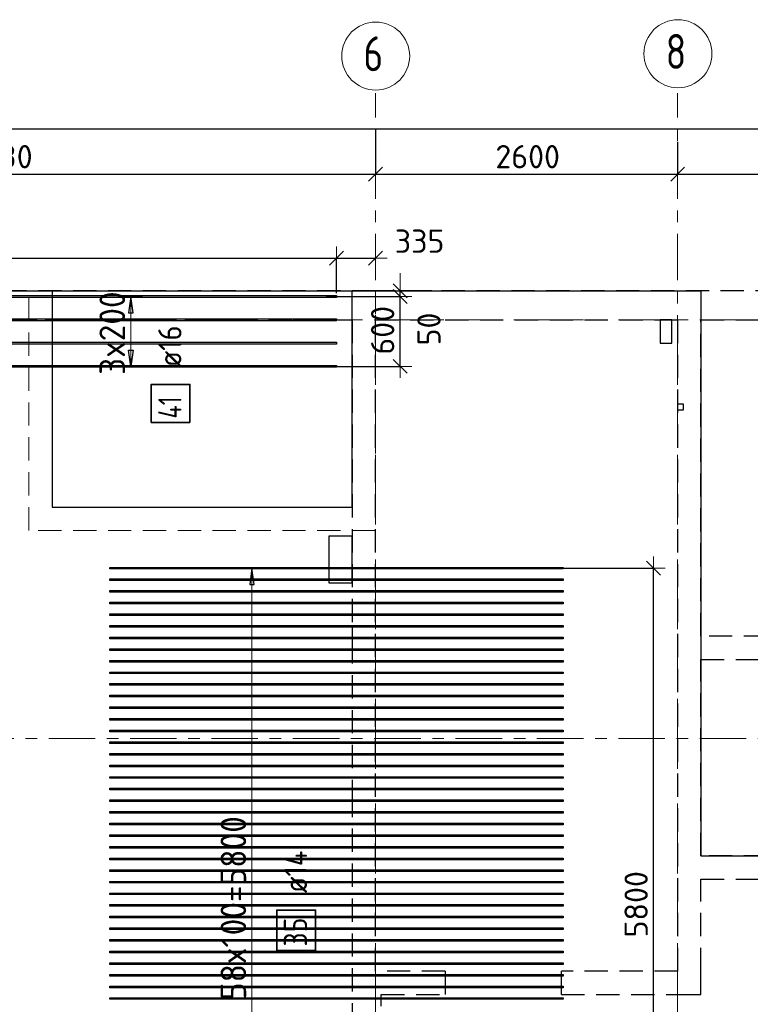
# Model space of a CAD drawing. Header units: metres. Extents: x -38 to 100, y -15 to 19.
# Tile 17 of 63: x 16.02 to 22.31, y 10.51 to 18.98. Entities that reach past the tile are written whole.
import ezdxf

# ---------------------------------------------------------------- set-up
doc = ezdxf.new("R2010")
doc.units = ezdxf.units.M
doc.header["$PDMODE"] = 65
for name, pattern in [('______11', [0.5, 0.4, -0.05, 0, -0.05]), ('______2', [0.27, 0.2, -0.07]), ('______5', [1.1, 0.8, -0.1, 0.1, -0.1])]:
    doc.linetypes.add(name, pattern=pattern)
for name, color, linetype, lineweight in [('XR$2$Осевая линия (1)', 7, '______5', 13), ('XR$2$Размерная линия (1)', 7, 'Continuous', 13), ('XR$3$Перекрытие (1)', 7, 'Continuous', 35), ('XR$3$Перекрытие (2)', 7, 'Continuous', 35), ('XR$3$Размерная линия (1)', 7, 'Continuous', 13), ('XR$5$Стена (1)', 7, 'Continuous', 35)]:
    doc.layers.add(name, color=color, linetype=linetype, lineweight=lineweight)
doc.layers.add('XR$3$Арм.стержн.Доп. Арм верхн.зоны Х', color=7, linetype='Continuous', lineweight=35, true_color=0x8c8cff)
doc.styles.add('ISOCPEUR', font='txt')
doc.dimstyles.new('DIMSTYLE_3', dxfattribs={"dimtxt": 0.2, "dimasz": 0.2, "dimexe": 0, "dimexo": 0, "dimgap": 0.1, "dimtad": 2, "dimdec": 0, "dimlfac": 1000, "dimrnd": 5, "dimzin": 12, "dimdsep": 46, "dimtxsty": 'ISOCPEUR', "dimblk1": 'ALL_ML_STRICH', "dimblk2": 'ALL_ML_STRICH', "dimsah": 1, "dimcen": 0, "dimclrd": 7, "dimclre": 256, "dimclrt": 7, "dimadec": 0, "dimazin": 0, "dimtfac": 1, "dimtdec": 0, "dimtix": 1, "dimtmove": 2, "dimatfit": 3, "dimfxl": 0, "dimtzin": 0, "dimlwd": 0, "dimlwe": -3, "dimarcsym": 0})
doc.dimstyles.new('DIMSTYLE_6', dxfattribs={"dimtxt": 0.2, "dimasz": 0.2, "dimexe": 0, "dimexo": 0, "dimgap": 0.1, "dimtad": 2, "dimdec": 0, "dimlfac": 1000, "dimrnd": 5, "dimzin": 12, "dimdsep": 46, "dimtxsty": 'ISOCPEUR', "dimblk1": 'ALL_ML_STRICH', "dimblk2": 'ALL_ML_STRICH', "dimsah": 1, "dimcen": 0, "dimclrd": 7, "dimclre": 256, "dimclrt": 7, "dimadec": 0, "dimazin": 0, "dimtfac": 1, "dimtdec": 0, "dimtix": 1, "dimtmove": 2, "dimatfit": 3, "dimfxl": 0, "dimtvp": 1.2, "dimtzin": 0, "dimlwd": 0, "dimlwe": -3, "dimarcsym": 0})
doc.dimstyles.new('DIMSTYLE_7', dxfattribs={"dimtxt": 0.2, "dimasz": 0.2, "dimexe": 0, "dimexo": 0, "dimgap": 0.1, "dimtad": 0, "dimdec": 0, "dimlfac": 1000, "dimrnd": 5, "dimzin": 12, "dimdsep": 46, "dimtxsty": 'ISOCPEUR', "dimblk1": 'ALL_ML_STRICH', "dimblk2": 'ALL_ML_STRICH', "dimsah": 1, "dimcen": 0, "dimclrd": 7, "dimclre": 256, "dimclrt": 7, "dimadec": 0, "dimazin": 0, "dimtfac": 1, "dimtdec": 0, "dimtix": 1, "dimtmove": 2, "dimatfit": 3, "dimfxl": 0, "dimtvp": 1.2, "dimtzin": 0, "dimlwd": 0, "dimlwe": -3, "dimarcsym": 0})

# ---------------------------------------------------------------- blocks, each defined once
blk = doc.blocks.new('ALL_ML_STRICH')
at = {"color": 0, "linetype": 'ByBlock', "lineweight": -2}
for p, q in [((0, -0.5), (0, 0.5)), ((-1, 0), (0.5, 0)), ((-0.3, -0.3), (0.3, 0.3))]:
    blk.add_line(p, q, dxfattribs=at)
blk = doc.blocks.new('*D19')
at = {"layer": 'DEFPOINTS', "color": 7, "linetype": 'Continuous', "lineweight": 13, "transparency": 33554687}
for p in [(0.5, 18.0429), (0.5, 17.9468), (61.6, 17.1197)]:
    blk.add_point(p, dxfattribs=at)
at = {"layer": 'XR$2$Размерная линия (1)', "color": 9, "linetype": 'Continuous', "lineweight": -2, "true_color": 0xc7c7c7, "transparency": 33554687}
for p, q in [((0.5, 17.9668), (0.5, 18.0429)), ((61.6, 17.1397), (61.6, 18.0429))]:
    blk.add_line(p, q, dxfattribs=at)
at = {"layer": 'XR$2$Размерная линия (1)', "color": 7, "linetype": 'Continuous', "lineweight": -2, "transparency": 33554687}
blk.add_line((0.5, 18.0429), (61.6, 18.0429), dxfattribs=at)
at = {"layer": 'XR$2$Размерная линия (1)', "color": 7, "linetype": 'Continuous', "lineweight": 13, "transparency": 33554687, "xscale": 0.2, "yscale": 0.2, "zscale": 0.2, "rotation": 180}
blk.add_blockref('ALL_ML_STRICH', (0.5, 18.0429), dxfattribs=at)
at = {"layer": 'XR$2$Размерная линия (1)', "color": 7, "linetype": 'Continuous', "lineweight": 13, "transparency": 33554687, "xscale": 0.2, "yscale": 0.2, "zscale": 0.2}
blk.add_blockref('ALL_ML_STRICH', (61.6, 18.0429), dxfattribs=at)
at = {"layer": 'XR$2$Размерная линия (1)', "color": 7, "linetype": 'Continuous', "lineweight": 13, "transparency": 33554687, "insert": (31.1, 18.1929), "char_height": 0.2, "width": 1, "attachment_point": 5, "style": 'ISOCPEUR'}
blk.add_mtext('\\A1;{61100}', dxfattribs=at)
blk = doc.blocks.new('*D23')
at = {"layer": 'DEFPOINTS', "color": 7, "linetype": 'Continuous', "lineweight": 13, "transparency": 33554687}
for p in [(19.08, 18.0574), (12.6, 17.6528), (12.6, 17.6312)]:
    blk.add_point(p, dxfattribs=at)
at = {"layer": 'XR$2$Размерная линия (1)', "color": 9, "linetype": 'Continuous', "lineweight": -2, "true_color": 0xc7c7c7, "transparency": 33554687}
for p, q in [((19.08, 18.0374), (19.08, 17.6528)), ((12.6, 17.6512), (12.6, 17.6528))]:
    blk.add_line(p, q, dxfattribs=at)
at = {"layer": 'XR$2$Размерная линия (1)', "color": 7, "linetype": 'Continuous', "lineweight": -2, "transparency": 33554687}
blk.add_line((12.6, 17.6528), (19.08, 17.6528), dxfattribs=at)
at = {"layer": 'XR$2$Размерная линия (1)', "color": 7, "linetype": 'Continuous', "lineweight": 13, "transparency": 33554687, "xscale": 0.2, "yscale": 0.2, "zscale": 0.2, "rotation": 180}
blk.add_blockref('ALL_ML_STRICH', (12.6, 17.6528), dxfattribs=at)
at = {"layer": 'XR$2$Размерная линия (1)', "color": 7, "linetype": 'Continuous', "lineweight": 13, "transparency": 33554687, "xscale": 0.2, "yscale": 0.2, "zscale": 0.2}
blk.add_blockref('ALL_ML_STRICH', (19.08, 17.6528), dxfattribs=at)
at = {"layer": 'XR$2$Размерная линия (1)', "color": 7, "linetype": 'Continuous', "lineweight": 13, "transparency": 33554687, "insert": (15.84, 17.8028), "char_height": 0.2, "width": 0.8, "attachment_point": 5, "style": 'ISOCPEUR'}
blk.add_mtext('\\A1;{6480}', dxfattribs=at)
blk = doc.blocks.new('*D24')
at = {"layer": 'DEFPOINTS', "color": 7, "linetype": 'Continuous', "lineweight": 13, "transparency": 33554687}
for p in [(19.08, 18.0574), (21.68, 17.949), (19.08, 17.6528)]:
    blk.add_point(p, dxfattribs=at)
at = {"layer": 'XR$2$Размерная линия (1)', "color": 9, "linetype": 'Continuous', "lineweight": -2, "true_color": 0xc7c7c7, "transparency": 33554687}
for p, q in [((19.08, 18.0374), (19.08, 17.6528)), ((21.68, 17.929), (21.68, 17.6528))]:
    blk.add_line(p, q, dxfattribs=at)
at = {"layer": 'XR$2$Размерная линия (1)', "color": 7, "linetype": 'Continuous', "lineweight": -2, "transparency": 33554687}
blk.add_line((19.08, 17.6528), (21.68, 17.6528), dxfattribs=at)
at = {"layer": 'XR$2$Размерная линия (1)', "color": 7, "linetype": 'Continuous', "lineweight": 13, "transparency": 33554687, "xscale": 0.2, "yscale": 0.2, "zscale": 0.2, "rotation": 180}
blk.add_blockref('ALL_ML_STRICH', (19.08, 17.6528), dxfattribs=at)
at = {"layer": 'XR$2$Размерная линия (1)', "color": 7, "linetype": 'Continuous', "lineweight": 13, "transparency": 33554687, "xscale": 0.2, "yscale": 0.2, "zscale": 0.2}
blk.add_blockref('ALL_ML_STRICH', (21.68, 17.6528), dxfattribs=at)
at = {"layer": 'XR$2$Размерная линия (1)', "color": 7, "linetype": 'Continuous', "lineweight": 13, "transparency": 33554687, "insert": (20.39, 17.8028), "char_height": 0.2, "width": 0.8, "attachment_point": 5, "style": 'ISOCPEUR'}
blk.add_mtext('\\A1;{2600}', dxfattribs=at)
blk = doc.blocks.new('*D25')
at = {"layer": 'DEFPOINTS', "color": 7, "linetype": 'Continuous', "lineweight": 13, "transparency": 33554687}
for p in [(21.68, 17.949), (26.03, 17.949), (21.68, 17.6528)]:
    blk.add_point(p, dxfattribs=at)
at = {"layer": 'XR$2$Размерная линия (1)', "color": 9, "linetype": 'Continuous', "lineweight": -2, "true_color": 0xc7c7c7, "transparency": 33554687}
for p, q in [((21.68, 17.929), (21.68, 17.6528)), ((26.03, 17.929), (26.03, 17.6528))]:
    blk.add_line(p, q, dxfattribs=at)
at = {"layer": 'XR$2$Размерная линия (1)', "color": 7, "linetype": 'Continuous', "lineweight": -2, "transparency": 33554687}
blk.add_line((21.68, 17.6528), (26.03, 17.6528), dxfattribs=at)
at = {"layer": 'XR$2$Размерная линия (1)', "color": 7, "linetype": 'Continuous', "lineweight": 13, "transparency": 33554687, "xscale": 0.2, "yscale": 0.2, "zscale": 0.2, "rotation": 180}
blk.add_blockref('ALL_ML_STRICH', (21.68, 17.6528), dxfattribs=at)
at = {"layer": 'XR$2$Размерная линия (1)', "color": 7, "linetype": 'Continuous', "lineweight": 13, "transparency": 33554687, "xscale": 0.2, "yscale": 0.2, "zscale": 0.2}
blk.add_blockref('ALL_ML_STRICH', (26.03, 17.6528), dxfattribs=at)
at = {"layer": 'XR$2$Размерная линия (1)', "color": 7, "linetype": 'Continuous', "lineweight": 13, "transparency": 33554687, "insert": (23.855, 17.8028), "char_height": 0.2, "width": 0.8, "attachment_point": 5, "style": 'ISOCPEUR'}
blk.add_mtext('\\A1;{4350}', dxfattribs=at)
blk = doc.blocks.new('*D87')
at = {"layer": 'DEFPOINTS', "color": 7, "linetype": 'Continuous', "lineweight": 13, "transparency": 33554687}
for p in [(11.7949, 16.9295), (11.7949, 16.608), (18.7449, 16.608)]:
    blk.add_point(p, dxfattribs=at)
at = {"layer": 'XR$3$Размерная линия (1)', "color": 9, "linetype": 'Continuous', "lineweight": -2, "true_color": 0xc7c7c7, "transparency": 33554687}
for p, q in [((11.7949, 16.628), (11.7949, 16.9295)), ((18.7449, 16.628), (18.7449, 16.9295))]:
    blk.add_line(p, q, dxfattribs=at)
at = {"layer": 'XR$3$Размерная линия (1)', "color": 7, "linetype": 'Continuous', "lineweight": -2, "transparency": 33554687}
blk.add_line((11.7949, 16.9295), (18.7449, 16.9295), dxfattribs=at)
at = {"layer": 'XR$3$Размерная линия (1)', "color": 7, "linetype": 'Continuous', "lineweight": 13, "transparency": 33554687, "xscale": 0.2, "yscale": 0.2, "zscale": 0.2, "rotation": 180}
blk.add_blockref('ALL_ML_STRICH', (11.7949, 16.9295), dxfattribs=at)
at = {"layer": 'XR$3$Размерная линия (1)', "color": 7, "linetype": 'Continuous', "lineweight": 13, "transparency": 33554687, "xscale": 0.2, "yscale": 0.2, "zscale": 0.2}
blk.add_blockref('ALL_ML_STRICH', (18.7449, 16.9295), dxfattribs=at)
at = {"layer": 'XR$3$Размерная линия (1)', "color": 7, "linetype": 'Continuous', "lineweight": 13, "transparency": 33554687, "insert": (15.2799, 17.0795), "char_height": 0.2, "width": 0.8, "attachment_point": 5, "style": 'ISOCPEUR'}
blk.add_mtext('\\A1;{6950}', dxfattribs=at)
blk = doc.blocks.new('*D88')
at = {"layer": 'DEFPOINTS', "color": 7, "linetype": 'Continuous', "lineweight": 13, "transparency": 33554687}
for p in [(18.7449, 16.9295), (19.08, 16.894), (18.7449, 16.608)]:
    blk.add_point(p, dxfattribs=at)
at = {"layer": 'XR$3$Размерная линия (1)', "color": 9, "linetype": 'Continuous', "lineweight": -2, "true_color": 0xc7c7c7, "transparency": 33554687}
for p, q in [((18.7449, 16.628), (18.7449, 16.9295)), ((19.08, 16.914), (19.08, 16.9295))]:
    blk.add_line(p, q, dxfattribs=at)
at = {"layer": 'XR$3$Размерная линия (1)', "color": 7, "linetype": 'Continuous', "lineweight": -2, "transparency": 33554687}
blk.add_line((18.7449, 16.9295), (19.08, 16.9295), dxfattribs=at)
at = {"layer": 'XR$3$Размерная линия (1)', "color": 7, "linetype": 'Continuous', "lineweight": 13, "transparency": 33554687, "xscale": 0.2, "yscale": 0.2, "zscale": 0.2, "rotation": 180}
blk.add_blockref('ALL_ML_STRICH', (18.7449, 16.9295), dxfattribs=at)
at = {"layer": 'XR$3$Размерная линия (1)', "color": 7, "linetype": 'Continuous', "lineweight": 13, "transparency": 33554687, "xscale": 0.2, "yscale": 0.2, "zscale": 0.2}
blk.add_blockref('ALL_ML_STRICH', (19.08, 16.9295), dxfattribs=at)
at = {"layer": 'XR$3$Размерная линия (1)', "color": 7, "linetype": 'Continuous', "lineweight": 13, "transparency": 33554687, "insert": (19.46, 17.0763), "char_height": 0.2, "width": 0.6, "attachment_point": 5, "style": 'ISOCPEUR'}
blk.add_mtext('\\A1;{335}', dxfattribs=at)
blk = doc.blocks.new('*D158')
at = {"layer": 'DEFPOINTS', "color": 7, "linetype": 'Continuous', "lineweight": 13, "transparency": 33554687}
for p in [(18.6358, 16.6), (18.6358, 16), (19.2925, 16)]:
    blk.add_point(p, dxfattribs=at)
at = {"layer": 'XR$3$Размерная линия (1)', "color": 9, "linetype": 'Continuous', "lineweight": -2, "true_color": 0xc7c7c7, "transparency": 33554687}
for p, q in [((18.6558, 16.6), (19.2925, 16.6)), ((18.6558, 16), (19.2925, 16))]:
    blk.add_line(p, q, dxfattribs=at)
at = {"layer": 'XR$3$Размерная линия (1)', "color": 7, "linetype": 'Continuous', "lineweight": -2, "transparency": 33554687}
blk.add_line((19.2925, 16), (19.2925, 16.6), dxfattribs=at)
at = {"layer": 'XR$3$Размерная линия (1)', "color": 7, "linetype": 'Continuous', "lineweight": 13, "transparency": 33554687, "xscale": 0.2, "yscale": 0.2, "zscale": 0.2}
for p, rotation in [((19.2925, 16.6), 90), ((19.2925, 16), 270)]:
    blk.add_blockref('ALL_ML_STRICH', p, dxfattribs=dict(at, rotation=rotation))
at = {"layer": 'XR$3$Размерная линия (1)', "color": 7, "linetype": 'Continuous', "lineweight": 13, "transparency": 33554687, "insert": (19.1425, 16.31), "char_height": 0.2, "width": 0.6, "attachment_point": 5, "rotation": 90, "style": 'ISOCPEUR'}
blk.add_mtext('\\A1;{600}', dxfattribs=at)
blk = doc.blocks.new('*D159')
at = {"layer": 'DEFPOINTS', "color": 7, "linetype": 'Continuous', "lineweight": 13, "transparency": 33554687}
for p in [(18.6358, 16.6), (19.2925, 16.6), (19.5867, 16.65)]:
    blk.add_point(p, dxfattribs=at)
at = {"layer": 'XR$3$Размерная линия (1)', "color": 9, "linetype": 'Continuous', "lineweight": -2, "true_color": 0xc7c7c7, "transparency": 33554687}
for p, q in [((18.6558, 16.6), (19.2925, 16.6)), ((19.5667, 16.65), (19.2925, 16.65))]:
    blk.add_line(p, q, dxfattribs=at)
at = {"layer": 'XR$3$Размерная линия (1)', "color": 7, "linetype": 'Continuous', "lineweight": -2, "transparency": 33554687}
blk.add_line((19.2925, 16.6), (19.2925, 16.65), dxfattribs=at)
at = {"layer": 'XR$3$Размерная линия (1)', "color": 7, "linetype": 'Continuous', "lineweight": 13, "transparency": 33554687, "xscale": 0.2, "yscale": 0.2, "zscale": 0.2}
for p, rotation in [((19.2925, 16.6), 270), ((19.2925, 16.65), 90)]:
    blk.add_blockref('ALL_ML_STRICH', p, dxfattribs=dict(at, rotation=rotation))
at = {"layer": 'XR$3$Размерная линия (1)', "color": 7, "linetype": 'Continuous', "lineweight": 13, "transparency": 33554687, "insert": (19.5408, 16.3209), "char_height": 0.2, "width": 0.4, "attachment_point": 5, "rotation": 90, "style": 'ISOCPEUR'}
blk.add_mtext('\\A1;{50}', dxfattribs=at)
blk = doc.blocks.new('*D278')
at = {"layer": 'DEFPOINTS', "color": 7, "linetype": 'Continuous', "lineweight": 13, "transparency": 33554687}
for p in [(18.9632, 14.2648), (20.6521, 8.4648), (21.4729, 8.4648)]:
    blk.add_point(p, dxfattribs=at)
at = {"layer": 'XR$3$Размерная линия (1)', "color": 9, "linetype": 'Continuous', "lineweight": -2, "true_color": 0xc7c7c7, "transparency": 33554687}
for p, q in [((18.9832, 14.2648), (21.4729, 14.2648)), ((20.6721, 8.4648), (21.4729, 8.4648))]:
    blk.add_line(p, q, dxfattribs=at)
at = {"layer": 'XR$3$Размерная линия (1)', "color": 7, "linetype": 'Continuous', "lineweight": -2, "transparency": 33554687}
blk.add_line((21.4729, 8.4648), (21.4729, 14.2648), dxfattribs=at)
at = {"layer": 'XR$3$Размерная линия (1)', "color": 7, "linetype": 'Continuous', "lineweight": 13, "transparency": 33554687, "xscale": 0.2, "yscale": 0.2, "zscale": 0.2}
for p, rotation in [((21.4729, 14.2648), 90), ((21.4729, 8.4648), 270)]:
    blk.add_blockref('ALL_ML_STRICH', p, dxfattribs=dict(at, rotation=rotation))
at = {"layer": 'XR$3$Размерная линия (1)', "color": 7, "linetype": 'Continuous', "lineweight": 13, "transparency": 33554687, "insert": (21.3229, 11.3748), "char_height": 0.2, "width": 0.8, "attachment_point": 5, "rotation": 90, "style": 'ISOCPEUR'}
blk.add_mtext('\\A1;{5800}', dxfattribs=at)

msp = doc.modelspace()

# ---------------------------------------------------------------- linework, layer by layer
at = {"layer": 'XR$2$Осевая линия (1)', "color": 253, "linetype": '______11', "lineweight": 13, "true_color": 0xa0a0a0, "transparency": 33554687}
for p, q in [((19.08, 8.34), (19.08, 18.35)), ((21.68, 8.34), (21.68, 18.35)), ((-2.63, 16.4), (62.6, 16.4)), ((-2.63, 12.8), (62.6, 12.8))]:
    msp.add_line(p, q, dxfattribs=at)
at = {"layer": 'XR$2$Осевая линия (1)', "color": 7, "linetype": 'Continuous', "lineweight": 13, "transparency": 33554687}
for centre in [(21.6824, 18.6881), (19.0824, 18.6681)]:
    msp.add_circle(centre, 0.2924, dxfattribs=at)
at = {"layer": 'XR$3$Арм.стержн.Доп. Арм верхн.зоны Х', "color": 253, "linetype": 'Continuous', "lineweight": -3, "true_color": 0xa0a0a0, "transparency": 33554687}
for p, q in [((16.9763, 16.6), (16.8763, 16.6)), ((16.9763, 16.6), (17.0763, 16.6)), ((16.9763, 16), (16.8763, 16)), ((16.9763, 16), (17.0763, 16)), ((18.0184, 14.2648), (17.9184, 14.2648)), ((18.0184, 14.2648), (18.1184, 14.2648))]:
    msp.add_line(p, q, dxfattribs=at)
at = {"layer": 'XR$3$Арм.стержн.Доп. Арм верхн.зоны Х', "color": 7, "linetype": 'Continuous', "lineweight": 25, "transparency": 33554687}
for p, q in [((16.9763, 16.6), (16.9563, 16.46)), ((16.9963, 16.46), (16.9763, 16.6)), ((16.9563, 16.46), (16.9963, 16.46)), ((16.9763, 16), (16.9563, 16.14)), ((16.9563, 16.14), (16.9963, 16.14)), ((16.9963, 16.14), (16.9763, 16)), ((18.0184, 14.2648), (17.9984, 14.1248)), ((18.0384, 14.1248), (18.0184, 14.2648)), ((17.9984, 14.1248), (18.0384, 14.1248))]:
    msp.add_line(p, q, dxfattribs=at)
at = {"layer": 'XR$3$Арм.стержн.Доп. Арм верхн.зоны Х', "color": 7, "linetype": 'Continuous', "lineweight": 13, "transparency": 33554687}
for p, q in [((16.9763, 16.6), (16.9763, 16.6)), ((16.9763, 16), (16.9763, 16.6)), ((16.9763, 16), (16.9763, 16)), ((18.0184, 14.2648), (18.0184, 14.2648)), ((18.0184, 8.4648), (18.0184, 14.2648))]:
    msp.add_line(p, q, dxfattribs=at)
at = {"layer": 'XR$3$Арм.стержн.Доп. Арм верхн.зоны Х', "color": 7, "linetype": 'Continuous', "lineweight": 25, "transparency": 33554687}
for points in [[(11.7949, 16.608), (18.7449, 16.608), (18.7449, 16.592), (11.7949, 16.592), (11.7949, 16.608)], [(11.7949, 16.408), (18.7449, 16.408), (18.7449, 16.392), (11.7949, 16.392), (11.7949, 16.408)], [(11.7949, 16.208), (18.7449, 16.208), (18.7449, 16.192), (11.7949, 16.192), (11.7949, 16.208)], [(11.7949, 16.008), (18.7449, 16.008), (18.7449, 15.992), (11.7949, 15.992), (11.7949, 16.008)], [(20.6941, 14.2578), (16.7941, 14.2578), (16.7941, 14.2718), (20.6941, 14.2718), (20.6941, 14.2578)], [(20.6941, 14.1578), (16.7941, 14.1578), (16.7941, 14.1718), (20.6941, 14.1718), (20.6941, 14.1578)], [(20.6941, 14.0578), (16.7941, 14.0578), (16.7941, 14.0718), (20.6941, 14.0718), (20.6941, 14.0578)], [(20.6941, 13.9578), (16.7941, 13.9578), (16.7941, 13.9718), (20.6941, 13.9718), (20.6941, 13.9578)], [(20.6941, 13.8578), (16.7941, 13.8578), (16.7941, 13.8718), (20.6941, 13.8718), (20.6941, 13.8578)], [(20.6941, 13.7578), (16.7941, 13.7578), (16.7941, 13.7718), (20.6941, 13.7718), (20.6941, 13.7578)], [(20.6941, 13.6578), (16.7941, 13.6578), (16.7941, 13.6718), (20.6941, 13.6718), (20.6941, 13.6578)], [(20.6941, 13.5578), (16.7941, 13.5578), (16.7941, 13.5718), (20.6941, 13.5718), (20.6941, 13.5578)], [(20.6941, 13.4578), (16.7941, 13.4578), (16.7941, 13.4718), (20.6941, 13.4718), (20.6941, 13.4578)], [(20.6941, 13.3578), (16.7941, 13.3578), (16.7941, 13.3718), (20.6941, 13.3718), (20.6941, 13.3578)], [(20.6941, 13.2578), (16.7941, 13.2578), (16.7941, 13.2718), (20.6941, 13.2718), (20.6941, 13.2578)], [(20.6941, 13.1578), (16.7941, 13.1578), (16.7941, 13.1718), (20.6941, 13.1718), (20.6941, 13.1578)], [(20.6941, 13.0578), (16.7941, 13.0578), (16.7941, 13.0718), (20.6941, 13.0718), (20.6941, 13.0578)], [(20.6941, 12.9578), (16.7941, 12.9578), (16.7941, 12.9718), (20.6941, 12.9718), (20.6941, 12.9578)], [(20.6941, 12.8578), (16.7941, 12.8578), (16.7941, 12.8718), (20.6941, 12.8718), (20.6941, 12.8578)], [(20.6941, 12.7578), (16.7941, 12.7578), (16.7941, 12.7718), (20.6941, 12.7718), (20.6941, 12.7578)], [(20.6941, 12.6578), (16.7941, 12.6578), (16.7941, 12.6718), (20.6941, 12.6718), (20.6941, 12.6578)], [(20.6941, 12.5578), (16.7941, 12.5578), (16.7941, 12.5718), (20.6941, 12.5718), (20.6941, 12.5578)], [(20.6941, 12.4578), (16.7941, 12.4578), (16.7941, 12.4718), (20.6941, 12.4718), (20.6941, 12.4578)], [(20.6941, 12.3578), (16.7941, 12.3578), (16.7941, 12.3718), (20.6941, 12.3718), (20.6941, 12.3578)], [(20.6941, 12.2578), (16.7941, 12.2578), (16.7941, 12.2718), (20.6941, 12.2718), (20.6941, 12.2578)], [(20.6941, 12.1578), (16.7941, 12.1578), (16.7941, 12.1718), (20.6941, 12.1718), (20.6941, 12.1578)], [(20.6941, 12.0578), (16.7941, 12.0578), (16.7941, 12.0718), (20.6941, 12.0718), (20.6941, 12.0578)], [(20.6941, 11.9578), (16.7941, 11.9578), (16.7941, 11.9718), (20.6941, 11.9718), (20.6941, 11.9578)], [(20.6941, 11.8578), (16.7941, 11.8578), (16.7941, 11.8718), (20.6941, 11.8718), (20.6941, 11.8578)], [(20.6941, 11.7578), (16.7941, 11.7578), (16.7941, 11.7718), (20.6941, 11.7718), (20.6941, 11.7578)], [(20.6941, 11.6578), (16.7941, 11.6578), (16.7941, 11.6718), (20.6941, 11.6718), (20.6941, 11.6578)], [(20.6941, 11.5578), (16.7941, 11.5578), (16.7941, 11.5718), (20.6941, 11.5718), (20.6941, 11.5578)], [(20.6941, 11.4578), (16.7941, 11.4578), (16.7941, 11.4718), (20.6941, 11.4718), (20.6941, 11.4578)], [(20.6941, 11.3578), (16.7941, 11.3578), (16.7941, 11.3718), (20.6941, 11.3718), (20.6941, 11.3578)], [(20.6941, 11.2578), (16.7941, 11.2578), (16.7941, 11.2718), (20.6941, 11.2718), (20.6941, 11.2578)], [(20.6941, 11.1578), (16.7941, 11.1578), (16.7941, 11.1718), (20.6941, 11.1718), (20.6941, 11.1578)], [(20.6941, 11.0578), (16.7941, 11.0578), (16.7941, 11.0718), (20.6941, 11.0718), (20.6941, 11.0578)], [(20.6941, 10.9578), (16.7941, 10.9578), (16.7941, 10.9718), (20.6941, 10.9718), (20.6941, 10.9578)], [(20.6941, 10.8578), (16.7941, 10.8578), (16.7941, 10.8718), (20.6941, 10.8718), (20.6941, 10.8578)], [(20.6941, 10.7578), (16.7941, 10.7578), (16.7941, 10.7718), (20.6941, 10.7718), (20.6941, 10.7578)], [(20.6941, 10.6578), (16.7941, 10.6578), (16.7941, 10.6718), (20.6941, 10.6718), (20.6941, 10.6578)], [(20.6941, 10.5578), (16.7941, 10.5578), (16.7941, 10.5718), (20.6941, 10.5718), (20.6941, 10.5578)]]:
    msp.add_lwpolyline(points, dxfattribs=at)
at = {"layer": 'XR$3$Арм.стержн.Доп. Арм верхн.зоны Х', "color": 7, "linetype": 'Continuous', "lineweight": 35, "transparency": 33554687}
for points in [[(17.4851, 15.518), (17.4851, 15.8447), (17.1518, 15.8447), (17.1518, 15.518), (17.4851, 15.518)], [(18.5653, 10.978), (18.5653, 11.3247), (18.232, 11.3247), (18.232, 10.978), (18.5653, 10.978)]]:
    msp.add_lwpolyline(points, dxfattribs=at)
at = {"layer": 'XR$3$Перекрытие (1)', "color": 7, "linetype": 'Continuous', "lineweight": 25, "transparency": 33554687}
for p, q in [((7, 16.65), (16.3, 16.65)), ((16.3, 16.65), (16.3, 14.79)), ((18.88, 14.79), (18.88, 16.65)), ((18.88, 16.65), (21.88, 16.65)), ((21.88, 16.65), (21.88, 11.79)), ((21.53, 16.4), (21.53, 16.2)), ((21.63, 16.4), (21.53, 16.4)), ((21.63, 16.2), (21.63, 16.4)), ((21.53, 16.2), (21.63, 16.2)), ((21.68, 15.675), (21.68, 15.625)), ((21.73, 15.675), (21.68, 15.675)), ((21.73, 15.625), (21.73, 15.675)), ((21.68, 15.625), (21.73, 15.625)), ((16.3, 14.79), (18.88, 14.79)), ((18.68, 14.54), (18.68, 14.14)), ((18.88, 14.54), (18.68, 14.54)), ((18.88, 14.14), (18.88, 14.54)), ((18.68, 14.14), (18.88, 14.14)), ((21.88, 11.79), (23.6503, 11.79))]:
    msp.add_line(p, q, dxfattribs=at)
at = {"layer": 'XR$3$Перекрытие (2)', "color": 7, "linetype": '______2', "lineweight": 18, "transparency": 33554687}
for p, q in [((16.1, 14.59), (16.1, 16.65)), ((19.08, 16.65), (19.08, 14.59)), ((19.08, 14.59), (16.1, 14.59))]:
    msp.add_line(p, q, dxfattribs=at)
at = {"layer": 'XR$3$Перекрытие (2)', "color": 7, "linetype": 'Continuous', "lineweight": 25, "transparency": 33554687}
msp.add_line((16.3, 16.65), (18.88, 16.65), dxfattribs=at)
at = {"layer": 'XR$5$Стена (1)', "color": 253, "linetype": '______2', "lineweight": -3, "true_color": 0xa0a0a0, "transparency": 33554687}
for p, q in [((19.08, 16.65), (14.4896, 16.65)), ((32.45, 16.65), (19.08, 16.65)), ((19.08, 16.65), (19.08, 16.65)), ((15.94, 16.4), (17.44, 16.4)), ((17.44, 16.4), (17.56, 16.4)), ((17.56, 16.4), (18.88, 16.4)), ((18.88, 16.4), (18.88, 13.765)), ((19.08, 10.8), (19.08, 16.4)), ((19.08, 16.4), (19.08, 16.4)), ((19.08, 16.4), (21.68, 16.4)), ((21.68, 16.4), (21.68, 10.8)), ((21.88, 13.68), (21.88, 16.4)), ((21.88, 16.4), (23.6503, 16.4)), ((18.88, 13.765), (18.88, 13.645)), ((18.88, 13.645), (18.88, 12.445)), ((23.6503, 13.68), (21.88, 13.68)), ((21.88, 11.79), (21.88, 13.48)), ((21.88, 13.48), (23.6503, 13.48)), ((18.88, 12.445), (18.88, 12.325)), ((18.88, 12.325), (18.88, 10.0837)), ((23.6503, 11.79), (21.88, 11.79)), ((21.88, 10.8), (21.88, 11.59)), ((21.88, 11.59), (23.8503, 11.59)), ((19.68, 10.8), (19.08, 10.8)), ((19.68, 10.8), (19.68, 10.6)), ((20.68, 10.6), (20.68, 10.8)), ((21.68, 10.8), (20.68, 10.8)), ((21.88, 10.6), (21.88, 10.8)), ((19.13, 10.6), (19.68, 10.6)), ((19.13, 9), (19.13, 10.6)), ((20.68, 10.6), (21.68, 10.6)), ((21.68, 10.6), (21.88, 10.6))]:
    msp.add_line(p, q, dxfattribs=at)

# ---------------------------------------------------------------- texts
at = {"layer": 'XR$2$Осевая линия (1)', "color": 7, "linetype": 'Continuous', "lineweight": 13, "transparency": 33554687, "char_height": 0.3, "width": 0.326407, "attachment_point": 7, "style": 'ISOCPEUR'}
for s, insert in [('\\W0.78;6', (18.9774, 18.5376)), ('\\W0.78;8', (21.5774, 18.5576))]:
    msp.add_mtext(s, dxfattribs=dict(at, insert=insert))
at = {"layer": 'XR$3$Арм.стержн.Доп. Арм верхн.зоны Х', "color": 7, "linetype": 'Continuous', "lineweight": 13, "transparency": 33554687, "char_height": 0.22, "attachment_point": 7, "rotation": 90, "style": 'ISOCPEUR'}
for s, insert, width in [('\\W0.95;3x200', (16.9263, 15.926), 0.873359), ('\\W0.95;58x100=5800', (17.9684, 10.5508), 1.753129)]:
    msp.add_mtext(s, dxfattribs=dict(at, insert=insert, width=width))
at = {"layer": 'XR$3$Арм.стержн.Доп. Арм верхн.зоны Х', "color": 7, "linetype": 'Continuous', "lineweight": 25, "transparency": 33554687, "char_height": 0.2, "attachment_point": 7, "rotation": 90, "style": 'ISOCPEUR'}
for s, insert, width in [('\\W0.89; ø16 ', (17.4118, 15.878), 0.749105), ('\\W0.76;41', (17.4118, 15.5514), 0.336375), ('\\W0.89; ø14 ', (18.492, 11.358), 0.769432), ('\\W0.87;35', (18.492, 11.0113), 0.367208)]:
    msp.add_mtext(s, dxfattribs=dict(at, insert=insert, width=width))

# ---------------------------------------------------------------- dimensions: what is measured, and where the dimension line sits
at = {"layer": 'XR$2$Размерная линия (1)', "color": 7, "linetype": 'Continuous', "lineweight": 13, "transparency": 33554687}
for base, p1, p2, picture, middle in [((61.6, 18.0429), (0.5, 17.9668), (61.6, 17.1397), '*D19', (31.1, 18.1929)), ((19.08, 17.6528), (12.6, 17.6512), (19.08, 18.0374), '*D23', (15.84, 17.8028)), ((21.68, 17.6528), (19.08, 18.0374), (21.68, 17.929), '*D24', (20.39, 17.8028)), ((26.03, 17.6528), (21.68, 17.929), (26.03, 17.929), '*D25', (23.855, 17.8028))]:
    dim = msp.add_linear_dim(base=base, p1=p1, p2=p2, dimstyle='DIMSTYLE_3', override={"dimpost": '<>', "dimclrd": 7, "dimclre": 9, "dimclrt": 7, "dimlwd": 0, "dimlwe": 65533}, dxfattribs=at)
    dim.commit()
    dim.dimension.update_dxf_attribs({"geometry": picture, "text_midpoint": middle, "dimtype": 160})
at = {"layer": 'XR$3$Размерная линия (1)', "color": 7, "linetype": 'Continuous', "lineweight": 13, "transparency": 33554687}
for base, p1, p2, dimstyle, picture, middle in [((18.7449, 16.9295), (11.7949, 16.628), (18.7449, 16.628), 'DIMSTYLE_3', '*D87', (15.2799, 17.0795)), ((19.08, 16.9295), (18.7449, 16.628), (19.08, 16.914), 'DIMSTYLE_6', '*D88', (19.46, 17.0763))]:
    dim = msp.add_linear_dim(base=base, p1=p1, p2=p2, dimstyle=dimstyle, override={"dimpost": '<>', "dimclrd": 7, "dimclre": 9, "dimclrt": 7, "dimlwd": 0, "dimlwe": 65533}, dxfattribs=at)
    dim.commit()
    dim.dimension.update_dxf_attribs({"geometry": picture, "text_midpoint": middle, "dimtype": 160})
for base, p1, p2, dimstyle, picture, middle in [((19.2925, 16.65), (18.6558, 16.6), (19.5667, 16.65), 'DIMSTYLE_7', '*D159', (19.5408, 16.3209)), ((19.2925, 16.6), (18.6558, 16), (18.6558, 16.6), 'DIMSTYLE_3', '*D158', (19.1425, 16.31)), ((21.4729, 14.2648), (20.6721, 8.4648), (18.9832, 14.2648), 'DIMSTYLE_3', '*D278', (21.3229, 11.3748))]:
    dim = msp.add_linear_dim(base=base, p1=p1, p2=p2, angle=90, dimstyle=dimstyle, override={"dimpost": '<>', "dimclrd": 7, "dimclre": 9, "dimclrt": 7, "dimlwd": 0, "dimlwe": 65533}, dxfattribs=at)
    dim.commit()
    dim.dimension.update_dxf_attribs({"geometry": picture, "text_midpoint": middle, "dimtype": 160})

doc.saveas('drawing.dxf')
